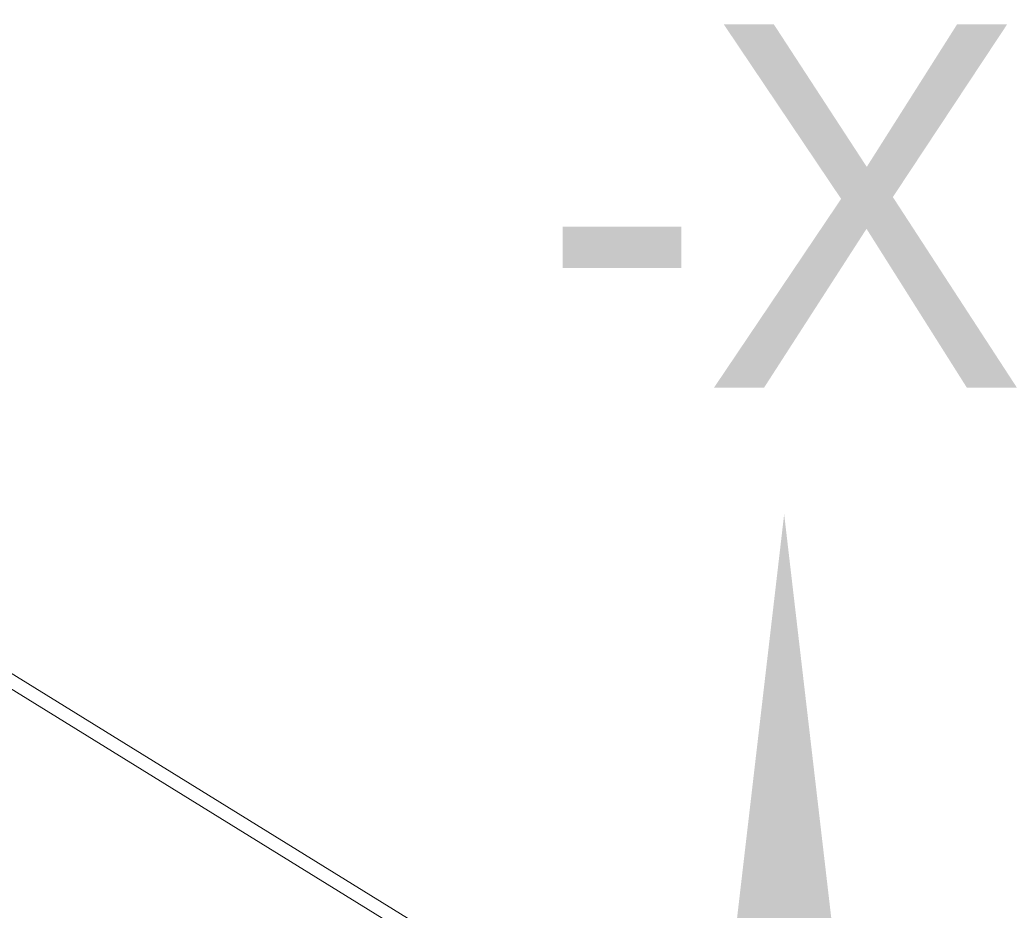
# Model space of a CAD drawing. Header units: millimetres. Extents: x 35469 to 44263, y -24881 to -16268.
# Tile 227 of 231: x 44197 to 44210, y -24513 to -24501. Entities that reach past the tile are written whole.
import ezdxf
from ezdxf.enums import TextEntityAlignment as Align

# ---------------------------------------------------------------- set-up
doc = ezdxf.new("R2010")
doc.units = ezdxf.units.MM
doc.header["$LTSCALE"] = 0.3175
for name, color, linetype, lineweight in [('1轮廓实线层', 7, 'Continuous', 18), ('6文字层', 3, 'Continuous', 13), ('7标注层', 4, 'Continuous', 13)]:
    doc.layers.add(name, color=color, linetype=linetype, lineweight=lineweight)

# ---------------------------------------------------------------- blocks, each defined once
blk = doc.blocks.new('MR20E-1840-Z')
at = {"layer": '1轮廓实线层'}
for p, q in [((15812.31, -10797.418), (15804.611, -10792.664)), ((15812.61, -10797.389), (15804.906, -10792.63))]:
    blk.add_line(p, q, dxfattribs=at)
blk.add_ellipse((15805.965, -10805.69), major_axis=(-4.875, 8.444), ratio=0.57735, start_param=4.73187, end_param=6.18475, dxfattribs=at)

msp = doc.modelspace()

# ---------------------------------------------------------------- linework, layer by layer
at = {"layer": '7标注层'}
msp.add_solid([(44207.853, -24513.445), (44206.453, -24513.445), (44207.153, -24507.445)], dxfattribs=at)

# ---------------------------------------------------------------- block references
msp.add_blockref('MR20E-1840-Z', (28390.485, -13716.305))

# ---------------------------------------------------------------- texts
at = {"layer": '6文字层'}
msp.add_text('-X', height=5, dxfattribs=at).set_placement((44207.153, -24507.207), align=Align.BOTTOM_CENTER)

doc.saveas('drawing.dxf')
